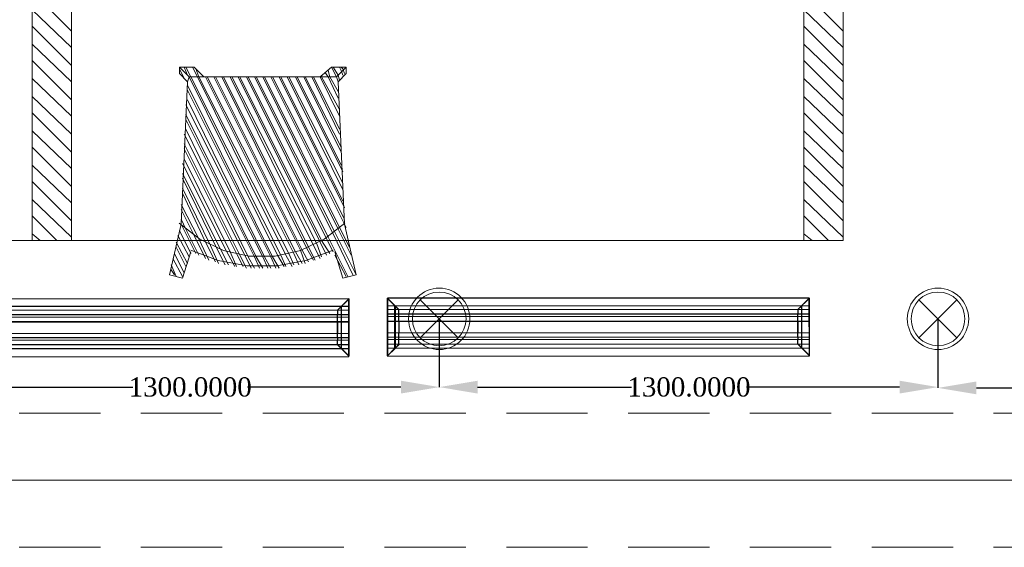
# Model space of a CAD drawing. Header units: inches. Extents: x -78787 to 29484, y -9517 to 23232.
# Tile 171 of 256: x 4412 to 6979, y -532 to 844. Entities that reach past the tile are written whole.
import ezdxf
from ezdxf.enums import TextEntityAlignment as Align

# ---------------------------------------------------------------- set-up
doc = ezdxf.new("R2010")
doc.units = ezdxf.units.IN
doc.header["$MEASUREMENT"] = 0
doc.linetypes.add('Dot & Dashed', pattern=[670.277762, 317.5, -176.388889, 0, -176.388874])
doc.linetypes.add('Hidden', pattern=[317.5, 211.666667, -105.833333])
for name, color, linetype in [('- განათება', 7, 'Continuous'), ('- მექანიკური ნაწილი', 7, 'Continuous'), ('Edges', 7, 'Continuous'), ('Structural - Bearing', 7, 'Continuous'), ('Structural - Grid', 7, 'Continuous')]:
    doc.layers.add(name, color=color, linetype=linetype)
for name, color, linetype, lineweight, true_color in [('New_2D Drafting - General_Pen_No__161', 7, 'Continuous', 13, 0x6a6a6a), ('New_Interior - Lamp_Pen_No__77', 7, 'Continuous', 20, 0xffeb28), ('Structural - Bearing_Pen_No__102', 7, 'Continuous', 13, 0xcccccc), ('Structural - Grid_Pen_No__81', 7, 'Continuous', 20, 0x6a6a6a)]:
    doc.layers.add(name, color=color, linetype=linetype, lineweight=lineweight, true_color=true_color)
doc.styles.add('GENERATED_STYLE_2', font='txt')
doc.styles.get("Standard").update_dxf_attribs({"font": 'arial.ttf'})
doc.dimstyles.get("Standard").update_dxf_attribs({"dimtxt": 0.18, "dimasz": 0.18, "dimexe": 0.18, "dimexo": 0.0625, "dimgap": 0.09, "dimtad": 0, "dimtih": 1, "dimtoh": 1, "dimdec": 4, "dimzin": 0, "dimdsep": 46, "dimtxsty": 'Standard', "dimcen": 0.09, "dimadec": 0, "dimazin": 0, "dimtfac": 1, "dimtdec": 4, "dimtofl": 0, "dimtmove": 0, "dimatfit": 3, "dimfxl": 1, "dimtolj": 1, "dimtzin": 0, "dimarcsym": 0})

# ---------------------------------------------------------------- blocks, each defined once
blk = doc.blocks.new('Standard grid marker')
at = {"layer": 'Structural - Grid_Pen_No__81', "color": 251, "linetype": 'Continuous', "lineweight": 20, "true_color": 0x6a6a6a}
blk.add_line((1000, 0), (51328.1, 0), dxfattribs=at)
at = {"layer": 'Structural - Grid_Pen_No__81', "color": 251, "lineweight": 20, "true_color": 0x6a6a6a, "style": 'GENERATED_STYLE_2'}
for tag, p in [('AC_MarkerText_1_0', (-100, -144)), ('AC_MarkerText_1_1', (52428.1, -144))]:
    blk.add_attdef(tag, text='', height=100, rotation=180, dxfattribs=at).set_placement(p, align=Align.TOP_CENTER)
blk = doc.blocks.new('Beam_11', base_point=(-47008.8, 20663))
at = {"layer": 'Structural - Bearing_Pen_No__102', "color": 254, "linetype": 'Hidden', "lineweight": 13, "true_color": 0xcccccc}
for p, q in [((-22833.8, 20838), (-17183.8, 20838)), ((-22833.8, 20488), (-17183.8, 20488))]:
    blk.add_line(p, q, dxfattribs=at)
at = {"layer": 'Structural - Bearing_Pen_No__102', "color": 254, "linetype": 'Dot & Dashed', "lineweight": 13, "true_color": 0xcccccc}
blk.add_line((-47008.8, 20663), (991.2, 20663), dxfattribs=at)
blk = doc.blocks.new('lineardiffplan')
blk.add_lwpolyline([(393.1, 274.9), (1492.8, 274.9), (1492.8, 124.4), (393.1, 124.4)], close=True)
at = {"layer": 'Edges'}
for p, q in [((392.8, 274.9), (392.8, 274.6)), ((393.1, 274.9), (392.8, 274.9)), ((422.8, 244.9), (392.8, 274.9)), ((392.8, 274.6), (392.9, 274.5)), ((392.9, 125.2), (392.9, 274.5)), ((412.4, 255), (392.9, 274.5)), ((393.1, 274.9), (393.2, 274.8)), ((393.2, 274.8), (412.7, 255.3)), ((1462.8, 244.9), (1492.8, 274.9)), ((1472.9, 255.3), (1492.4, 274.8)), ((1473.2, 254.9), (1492.8, 274.5)), ((1492.4, 274.8), (1492.5, 274.9)), ((1492.8, 274.9), (1492.5, 274.9)), ((1492.8, 274.5), (1492.8, 274.9)), ((1492.8, 274.5), (1492.8, 274.5)), ((1492.8, 125.4), (1492.8, 274.5)), ((1492.8, 255.3), (392.9, 255.3)), ((392.9, 254.9), (1492.8, 254.9)), ((392.9, 244.9), (1492.8, 244.9)), ((392.9, 233.2), (1492.8, 233.2)), ((392.9, 233), (1492.8, 233)), ((412.4, 144.7), (412.4, 255)), ((412.8, 254.6), (412.4, 255)), ((412.7, 255.3), (413.1, 254.9)), ((412.8, 145.1), (412.8, 254.6)), ((412.8, 254.6), (422.8, 244.6)), ((413.1, 254.9), (423.1, 244.9)), ((422.8, 244.6), (422.8, 244.9)), ((422.8, 244.9), (423.1, 244.9)), ((422.8, 244.6), (422.8, 244.6)), ((422.8, 244.6), (422.8, 233.2)), ((422.8, 233), (422.8, 233.2)), ((422.8, 226.8), (422.8, 233)), ((423.1, 244.9), (423.1, 244.9)), ((1472.5, 254.9), (1462.5, 244.9)), ((1462.5, 244.9), (1462.5, 244.9)), ((1462.5, 244.9), (1462.8, 244.9)), ((1462.8, 244.9), (1462.9, 244.6)), ((1462.8, 244.5), (1462.9, 244.6)), ((1462.8, 233.2), (1462.8, 244.5)), ((1462.8, 233), (1462.8, 233.2)), ((1462.8, 226.8), (1462.8, 233)), ((1462.9, 244.6), (1472.8, 254.5)), ((1472.9, 255.3), (1472.5, 254.9)), ((1472.8, 254.5), (1473.2, 254.9)), ((1472.8, 254.5), (1472.8, 145.3)), ((1473.2, 144.9), (1473.2, 254.9)), ((392.9, 226.8), (1492.8, 226.8)), ((392.9, 226.5), (1492.8, 226.5)), ((392.9, 214.9), (1492.8, 214.9)), ((1492.8, 214.8), (392.9, 214.8)), ((422.4, 214.9), (422.3, 214.9)), ((422.8, 214.9), (422.4, 214.9)), ((422.8, 226.5), (422.8, 226.8)), ((422.8, 214.9), (422.8, 226.5)), ((422.8, 184.9), (422.8, 214.9)), ((423.2, 214.9), (422.8, 214.9)), ((423.2, 214.8), (422.8, 214.9)), ((423.2, 214.8), (423.2, 214.9)), ((423.2, 214.8), (423.2, 184.9)), ((1462.8, 214.9), (1462.4, 214.9)), ((1462.4, 214.9), (1462.4, 214.8)), ((1462.8, 214.9), (1462.4, 214.8)), ((1462.4, 184.9), (1462.4, 214.8)), ((1462.8, 226.5), (1462.8, 226.8)), ((1462.8, 214.9), (1462.8, 226.5)), ((1462.8, 214.9), (1462.8, 184.9)), ((1462.8, 214.9), (1463.2, 214.9)), ((1463.2, 214.9), (1463.3, 214.9)), ((1492.8, 184.9), (392.9, 184.9)), ((422.4, 184.9), (422.3, 184.9)), ((422.8, 184.9), (422.4, 184.9)), ((422.8, 184.9), (423.2, 184.9)), ((422.8, 173.2), (422.8, 184.9)), ((1462.4, 184.9), (1462.8, 184.9)), ((1462.8, 173.2), (1462.8, 184.9)), ((1463.2, 184.9), (1462.8, 184.9)), ((1463.2, 184.9), (1463.3, 184.9)), ((392.8, 124.9), (422.8, 154.9)), ((392.9, 173.2), (1492.8, 173.2)), ((392.9, 173), (1492.8, 173)), ((392.9, 166.8), (1492.8, 166.8)), ((392.9, 166.5), (1492.8, 166.5)), ((392.9, 154.9), (1492.8, 154.9)), ((412.8, 145.1), (422.8, 155.1)), ((423.1, 154.8), (413.1, 144.9)), ((422.8, 173), (422.8, 173.2)), ((422.8, 173), (422.8, 166.8)), ((422.8, 166.5), (422.8, 166.8)), ((422.8, 155.1), (422.8, 166.5)), ((422.8, 154.9), (422.8, 155.1)), ((422.8, 155.1), (422.8, 155.1)), ((423.1, 154.8), (422.8, 154.9)), ((423.1, 154.8), (423.1, 154.9)), ((1462.5, 154.8), (1462.4, 154.9)), ((1462.8, 154.9), (1462.5, 154.8)), ((1462.5, 154.8), (1472.4, 144.9)), ((1462.8, 173), (1462.8, 173.2)), ((1462.8, 166.8), (1462.8, 173)), ((1462.8, 166.5), (1462.8, 166.8)), ((1462.8, 155.3), (1462.8, 166.5)), ((1462.9, 155.2), (1462.8, 155.3)), ((1462.9, 155.2), (1462.8, 154.9)), ((1462.8, 154.9), (1492.8, 124.9)), ((1472.8, 145.3), (1462.9, 155.2)), ((1492.8, 144.9), (392.9, 144.9)), ((392.9, 125.2), (412.4, 144.7)), ((392.9, 144.5), (1492.8, 144.5)), ((412.7, 144.5), (393.2, 124.9)), ((412.8, 145.1), (412.4, 144.7)), ((412.7, 144.5), (413.1, 144.9)), ((1472.4, 144.9), (1472.8, 144.5)), ((1473.2, 144.9), (1472.8, 145.3)), ((1472.8, 144.5), (1492.4, 124.9)), ((1473.2, 144.9), (1492.8, 125.4)), ((392.9, 125.2), (392.8, 125.1)), ((392.8, 125.1), (392.8, 124.9)), ((392.8, 124.9), (393.1, 124.9)), ((393.2, 124.9), (393.1, 124.9)), ((1492.4, 124.9), (1492.8, 124.9)), ((1492.4, 124.9), (1492.4, 124.9)), ((1492.8, 125.3), (1492.8, 125.4)), ((1492.8, 124.9), (1492.8, 125.3))]:
    blk.add_line(p, q, dxfattribs=at)
blk = doc.blocks.new('Recessed Spot')
at = {"layer": 'New_Interior - Lamp_Pen_No__77', "color": 2, "linetype": 'Continuous', "lineweight": 20, "true_color": 0xffeb28}
for q in [(-49.5, 49.5), (49.5, 49.5), (-49.5, -49.5), (49.5, -49.5)]:
    blk.add_line((0, 0), q, dxfattribs=at)
at = {"layer": 'New_Interior - Lamp_Pen_No__77', "color": 2, "linetype": 'Continuous', "lineweight": 20, "true_color": 0xffeb28, "flags": 128}
blk.add_lwpolyline([(80, 0, 1), (-80, 0, 1)], format="xyb", close=True, dxfattribs=at)
at = {"layer": 'New_Interior - Lamp_Pen_No__77', "color": 2, "linetype": 'Continuous', "lineweight": 20, "true_color": 0xffeb28}
blk.add_circle((0, 0), 70, dxfattribs=at)
blk = doc.blocks.new('*D968')
at = {"layer": '- განათება', "color": 0, "lineweight": -2, "transparency": 16777216}
for p, q in [((4205.9, 63.9), (4205.9, -114.2)), ((5505.9, 63.9), (5505.9, -114.2)), ((4305.9, -114), (4707.2, -114)), ((5405.9, -114), (5006.4, -114))]:
    blk.add_line(p, q, dxfattribs=at)
at = {"layer": '- განათება', "color": 0, "transparency": 16777216}
for points in [[(4305.9, -97.3), (4305.9, -130.7), (4205.9, -114)], [(5405.9, -97.3), (5405.9, -130.7), (5505.9, -114)]]:
    blk.add_solid(points, dxfattribs=at)
at = {"layer": 'Defpoints', "color": 0, "transparency": 16777216}
for p in [(4205.9, 64), (5505.9, 64), (5505.9, -114)]:
    blk.add_point(p, dxfattribs=at)
at = {"layer": '- განათება', "color": 0, "transparency": 16777216, "insert": (4856.8, -114), "char_height": 50, "attachment_point": 5}
blk.add_mtext('\\A1;{\\fSylfaen|b0|i0|c0|p18;1300.0000}', dxfattribs=at)
blk = doc.blocks.new('*D969')
at = {"layer": '- განათება', "color": 0, "lineweight": -2, "transparency": 16777216}
for p, q in [((5505.9, 63.9), (5505.9, -114.2)), ((6805.9, 63.9), (6805.9, -114.2)), ((5605.9, -114), (6007.2, -114)), ((6705.9, -114), (6306.4, -114))]:
    blk.add_line(p, q, dxfattribs=at)
at = {"layer": '- განათება', "color": 0, "transparency": 16777216}
for points in [[(5605.9, -97.3), (5605.9, -130.7), (5505.9, -114)], [(6705.9, -97.3), (6705.9, -130.7), (6805.9, -114)]]:
    blk.add_solid(points, dxfattribs=at)
at = {"layer": 'Defpoints', "color": 0, "transparency": 16777216}
for p in [(5505.9, 64), (6805.9, 64), (6805.9, -114)]:
    blk.add_point(p, dxfattribs=at)
at = {"layer": '- განათება', "color": 0, "transparency": 16777216, "insert": (6156.8, -114), "char_height": 50, "attachment_point": 5}
blk.add_mtext('\\A1;{\\fSylfaen|b0|i0|c0|p18;1300.0000}', dxfattribs=at)
blk = doc.blocks.new('*D970')
at = {"layer": '- განათება', "color": 0, "lineweight": -2, "transparency": 16777216}
for p, q in [((6805.9, 63.9), (6805.9, -116.2)), ((7805.9, 63.9), (7805.9, -116.2)), ((6905.9, -116), (7255.9, -116)), ((7705.9, -116), (7555.1, -116))]:
    blk.add_line(p, q, dxfattribs=at)
at = {"layer": '- განათება', "color": 0, "transparency": 16777216}
for points in [[(6905.9, -99.3), (6905.9, -132.7), (6805.9, -116)], [(7705.9, -99.3), (7705.9, -132.7), (7805.9, -116)]]:
    blk.add_solid(points, dxfattribs=at)
at = {"layer": 'Defpoints', "color": 0, "transparency": 16777216}
for p in [(6805.9, 64), (7805.9, 64), (7805.9, -116)]:
    blk.add_point(p, dxfattribs=at)
at = {"layer": '- განათება', "color": 0, "transparency": 16777216, "insert": (7405.5, -116), "char_height": 50, "attachment_point": 5}
blk.add_mtext('\\A1;{\\fSylfaen|b0|i0|c0|p18;1000.0000}', dxfattribs=at)

msp = doc.modelspace()

# ---------------------------------------------------------------- linework, layer by layer
at = {"layer": '- განათება', "color": 8, "linetype": 'Continuous', "lineweight": 15, "flags": 128}
msp.add_lwpolyline([(6558.95317, 268.35514), (-1594.98528, 268.35514), (-1594.98528, 2468.35514), (6558.95317, 2468.35514)], close=True, dxfattribs=at)
at = {"layer": 'New_2D Drafting - General_Pen_No__161', "color": 251, "linetype": 'Continuous', "lineweight": 13, "true_color": 0x6a6a6a}
for points in [[(4444.80252, 2468.35514), (4444.80252, 268.35514)], [(4444.80252, 2468.35514), (4444.80252, 268.35514)], [(4547.11241, 268.35514), (4547.11241, 2468.35514)], [(4547.11241, 268.35514), (4547.11241, 2468.35514)], [(6456.64328, 2468.35514), (6456.64328, 268.35514)], [(6456.64328, 2468.35514), (6456.64328, 268.35514)], [(6558.95317, 268.35514), (6558.95317, 2468.35514)], [(6558.95317, 268.35514), (6558.95317, 2468.35514)], [(4444.80252, 916.42158), (4547.11241, 814.05978)], [(4444.80252, 916.42158), (4547.11241, 814.05978)], [(6456.64328, 916.42158), (6558.95317, 814.05978)], [(6456.64328, 916.42158), (6558.95317, 814.05978)], [(4444.80252, 869.4971), (4547.11241, 771.44364)], [(4444.80252, 869.4971), (4547.11241, 771.44364)], [(6456.64328, 869.4971), (6558.95317, 771.44364)], [(6456.64328, 869.4971), (6558.95317, 771.44364)], [(4444.80252, 826.88096), (4547.11241, 724.57107)], [(4444.80252, 826.88096), (4547.11241, 724.57107)], [(6456.64328, 826.88096), (6558.95317, 724.57107)], [(6456.64328, 826.88096), (6558.95317, 724.57107)], [(4444.80252, 779.95649), (4547.11241, 681.90302)], [(4444.80252, 779.95649), (4547.11241, 681.90302)], [(6456.64328, 779.95649), (6558.95317, 681.90302)], [(6456.64328, 779.95649), (6558.95317, 681.90302)], [(4444.80252, 737.34034), (4547.11241, 635.03046)], [(4444.80252, 737.34034), (4547.11241, 635.03046)], [(4828.50353, 703.23705), (4828.50353, 720.26274)], [(4828.50353, 720.26274), (4866.91516, 720.26274)], [(4828.50353, 720.26274), (4854.09398, 694.7242)], [(4841.32471, 720.26274), (4849.83756, 698.98062)], [(4845.58113, 720.26274), (4858.3504, 694.7242)], [(4862.65873, 720.26274), (4875.42801, 694.7242)], [(4866.91516, 720.26274), (4892.4537, 694.7242)], [(5225.02572, 720.26274), (5195.17885, 694.7242)], [(5225.02572, 720.26274), (5237.8469, 694.7242)], [(5263.38544, 720.26274), (5225.02572, 720.26274)], [(5229.28215, 720.26274), (5242.10332, 698.98062)], [(5263.38544, 720.26274), (5237.8469, 694.7242)], [(5246.35975, 720.26274), (5250.61617, 711.74989)], [(5250.61617, 720.26274), (5254.87259, 716.00632)], [(5263.38544, 703.23705), (5263.38544, 720.26274)], [(6456.64328, 737.34034), (6558.95317, 635.03046)], [(6456.64328, 737.34034), (6558.95317, 635.03046)], [(4828.50353, 716.00632), (4841.32471, 690.41587)], [(4849.83756, 681.90302), (4828.50353, 703.23705)], [(4849.83756, 698.98062), (4854.09398, 694.7242)], [(4854.09398, 694.7242), (4849.83756, 681.90302)], [(4854.09398, 694.7242), (5084.35611, 229.99542)], [(4892.4537, 694.7242), (4854.09398, 694.7242)], [(5092.86896, 229.99542), (4858.3504, 694.7242)], [(4871.17158, 716.00632), (4879.68443, 694.7242)], [(5105.63823, 229.99542), (4875.42801, 694.7242)], [(5114.20299, 234.25184), (4879.68443, 694.7242)], [(5195.17885, 694.7242), (4892.4537, 694.7242)], [(4896.76203, 694.7242), (5126.97226, 234.25184)], [(4901.01845, 694.7242), (5131.22868, 238.50827)], [(4918.04415, 694.7242), (5144.04986, 242.76469)], [(4922.30057, 694.7242), (5148.30628, 242.76469)], [(4939.37817, 694.7242), (5161.07555, 247.02111)], [(4943.6346, 694.7242), (5165.33198, 251.27754)], [(4960.7122, 694.7242), (5178.15315, 255.53396)], [(4964.96862, 694.7242), (5186.666, 259.84229)], [(4981.99432, 694.7242), (5195.17885, 264.09871)], [(4986.30265, 694.7242), (5199.43527, 268.35514)], [(5003.32834, 694.7242), (5212.25645, 272.61156)], [(5007.58477, 694.7242), (5216.51287, 276.86798)], [(5024.66237, 694.7242), (5229.28215, 285.38083)], [(5028.91879, 694.7242), (5233.53857, 289.63726)], [(5045.94449, 694.7242), (5242.10332, 298.20201)], [(5050.25282, 694.7242), (5246.35975, 302.45843)], [(5067.27851, 694.7242), (5259.12902, 310.97128)], [(5071.53494, 694.7242), (5259.12902, 323.79246)], [(5088.61254, 694.7242), (5259.12902, 353.63933)], [(5092.86896, 694.7242), (5254.87259, 370.66503)], [(5109.89466, 694.7242), (5254.87259, 400.5119)], [(5114.20299, 694.7242), (5254.87259, 417.5895)], [(5131.22868, 694.7242), (5254.87259, 447.43637)], [(5135.4851, 694.7242), (5250.61617, 464.46207)], [(5152.56271, 694.7242), (5250.61617, 498.56536)], [(5156.81913, 694.7242), (5250.61617, 511.38654)], [(5173.89673, 694.7242), (5246.35975, 545.48984)], [(5178.15315, 694.7242), (5246.35975, 558.25911)], [(5195.17885, 694.7242), (5246.35975, 592.3624)], [(5237.8469, 694.7242), (5195.17885, 694.7242)], [(5199.43527, 698.98062), (5199.43527, 694.7242)], [(5199.43527, 694.7242), (5246.35975, 609.44001)], [(5208.00003, 707.49347), (5216.51287, 694.7242)], [(5216.51287, 711.74989), (5220.7693, 694.7242)], [(5216.51287, 694.7242), (5242.10332, 639.28688)], [(5220.7693, 694.7242), (5242.10332, 656.31257)], [(5237.8469, 694.7242), (5242.10332, 681.90302)], [(5242.10332, 681.90302), (5237.8469, 694.7242)], [(5242.10332, 681.90302), (5263.38544, 703.23705)], [(5242.10332, 698.98062), (5246.35975, 686.15945)], [(5250.61617, 711.74989), (5254.87259, 698.98062)], [(5254.87259, 716.00632), (5259.12902, 703.23705)], [(4444.80252, 690.41587), (4547.11241, 592.3624)], [(4444.80252, 690.41587), (4547.11241, 592.3624)], [(4849.83756, 681.90302), (4832.81186, 310.97128)], [(5071.53494, 225.68709), (4849.83756, 673.39018)], [(5242.10332, 681.90302), (5259.12902, 310.97128)], [(6456.64328, 690.41587), (6558.95317, 592.3624)], [(6456.64328, 690.41587), (6558.95317, 592.3624)], [(4444.80252, 643.5433), (4547.11241, 545.48984)], [(4444.80252, 643.5433), (4547.11241, 545.48984)], [(4849.83756, 660.569), (5067.27851, 225.68709)], [(6456.64328, 643.5433), (6558.95317, 545.48984)], [(6456.64328, 643.5433), (6558.95317, 545.48984)], [(4845.58113, 622.20928), (5045.94449, 225.68709)], [(4849.83756, 635.03046), (5050.25282, 225.68709)], [(4444.80252, 600.92716), (4547.11241, 498.56536)], [(4444.80252, 600.92716), (4547.11241, 498.56536)], [(4845.58113, 596.61883), (5028.91879, 225.68709)], [(6456.64328, 600.92716), (6558.95317, 498.56536)], [(6456.64328, 600.92716), (6558.95317, 498.56536)], [(4845.58113, 583.84956), (5024.66237, 225.68709)], [(4444.80252, 554.00268), (4547.11241, 455.94922)], [(4444.80252, 554.00268), (4547.11241, 455.94922)], [(4841.32471, 545.48984), (4999.07192, 229.99542)], [(4845.58113, 558.25911), (5007.58477, 225.68709)], [(6456.64328, 554.00268), (6558.95317, 455.94922)], [(6456.64328, 554.00268), (6558.95317, 455.94922)], [(4841.32471, 519.89939), (4986.30265, 229.99542)], [(4444.80252, 511.38654), (4547.11241, 409.02475)], [(4444.80252, 511.38654), (4547.11241, 409.02475)], [(4841.32471, 507.07821), (4977.73789, 234.25184)], [(6456.64328, 511.38654), (6558.95317, 409.02475)], [(6456.64328, 511.38654), (6558.95317, 409.02475)], [(4444.80252, 464.46207), (4547.11241, 366.4086)], [(4444.80252, 464.46207), (4547.11241, 366.4086)], [(4837.06829, 468.71849), (4952.14745, 238.50827)], [(4841.32471, 481.53967), (4960.7122, 238.50827)], [(6456.64328, 464.46207), (6558.95317, 366.4086)], [(6456.64328, 464.46207), (6558.95317, 366.4086)], [(4837.06829, 443.12804), (4935.12175, 247.02111)], [(4444.80252, 421.84592), (4547.11241, 319.48413)], [(4444.80252, 421.84592), (4547.11241, 319.48413)], [(4837.06829, 430.35877), (4926.6089, 247.02111)], [(6456.64328, 421.84592), (6558.95317, 319.48413)], [(6456.64328, 421.84592), (6558.95317, 319.48413)], [(4837.06829, 404.76832), (4909.5313, 255.53396)], [(4837.06829, 391.99905), (4896.76203, 264.09871)], [(4444.80252, 374.92145), (4547.11241, 276.86798)], [(4444.80252, 374.92145), (4547.11241, 276.86798)], [(4832.81186, 362.15218), (4879.68443, 272.61156)], [(6456.64328, 374.92145), (6558.95317, 276.86798)], [(6456.64328, 374.92145), (6558.95317, 276.86798)], [(4832.81186, 349.331), (4866.91516, 281.12441)], [(4444.80252, 332.30531), (4508.75269, 268.35514)], [(4444.80252, 332.30531), (4508.75269, 268.35514)], [(4832.81186, 310.97128), (4802.96499, 178.81452)], [(4828.08827, 313.41094), (4881.81264, 271.57341)], [(4832.81186, 323.79246), (4845.58113, 298.20201)], [(4832.81186, 310.97128), (4871.17158, 234.25184)], [(5205.87182, 271.57341), (5259.54428, 313.41094)], [(5259.12902, 310.97128), (5263.38544, 302.45843)], [(5259.12902, 310.97128), (5288.97589, 178.81452)], [(6456.64328, 332.30531), (6520.59345, 268.35514)], [(6456.64328, 332.30531), (6520.59345, 268.35514)], [(4444.80252, 285.38083), (4466.13654, 268.35514)], [(4444.80252, 285.38083), (4466.13654, 268.35514)], [(4828.50353, 293.94559), (4858.3504, 234.25184)], [(4845.58113, 298.20201), (4879.68443, 229.99542)], [(5229.28215, 285.38083), (5280.46304, 178.81452)], [(5233.53857, 289.63726), (5288.97589, 178.81452)], [(5242.10332, 298.20201), (5276.20662, 229.99542)], [(5246.35975, 302.45843), (5271.9502, 251.27754)], [(6456.64328, 285.38083), (6477.97731, 268.35514)], [(6456.64328, 285.38083), (6477.97731, 268.35514)], [(4444.80252, 268.35514), (4547.11241, 268.35514)], [(4444.80252, 268.35514), (4547.11241, 268.35514)], [(4819.99068, 264.09871), (4849.83756, 208.66139)], [(4824.24711, 281.12441), (4854.09398, 225.68709)], [(4866.91516, 281.12441), (4896.76203, 221.43066)], [(4879.68443, 272.61156), (4905.27488, 217.17424)], [(4881.81264, 271.57341), (4943.37506, 242.50515)], [(4896.76203, 264.09871), (4922.30057, 212.91782)], [(5144.3094, 242.50515), (5205.87182, 271.57341)], [(5186.666, 259.84229), (5199.43527, 225.68709)], [(5195.17885, 264.09871), (5212.25645, 229.99542)], [(5199.43527, 268.35514), (5220.7693, 234.25184)], [(5212.25645, 272.61156), (5229.28215, 238.50827)], [(5216.51287, 276.86798), (5267.69377, 174.5581)], [(6456.64328, 268.35514), (6558.95317, 268.35514)], [(6456.64328, 268.35514), (6558.95317, 268.35514)], [(4815.73426, 234.25184), (4841.32471, 183.07094)], [(4819.99068, 251.27754), (4845.58113, 200.14855)], [(4837.06829, 170.30167), (4858.3504, 238.50827)], [(4858.19468, 243.38758), (4929.87908, 215.87655)], [(4909.5313, 255.53396), (4930.86533, 208.66139)], [(4926.6089, 247.02111), (4947.89102, 204.40497)], [(4935.12175, 247.02111), (4956.45578, 204.40497)], [(4943.37506, 242.50515), (5009.81679, 227.60767)], [(4952.14745, 238.50827), (4973.48147, 200.14855)], [(4960.7122, 238.50827), (4977.73789, 200.14855)], [(4977.73789, 234.25184), (4994.8155, 200.14855)], [(5077.86766, 227.60767), (5144.3094, 242.50515)], [(5126.97226, 204.40497), (5114.20299, 234.25184)], [(5126.97226, 234.25184), (5139.74153, 204.40497)], [(5131.22868, 238.50827), (5148.30628, 208.66139)], [(5144.04986, 242.76469), (5156.81913, 208.66139)], [(5148.30628, 242.76469), (5165.33198, 212.91782)], [(5157.75347, 215.87655), (5229.48978, 243.38758)], [(5161.07555, 247.02111), (5178.15315, 217.17424)], [(5165.33198, 251.27754), (5182.40958, 217.17424)], [(5178.15315, 255.53396), (5195.17885, 221.43066)], [(5254.87259, 170.30167), (5233.53857, 238.50827)], [(4811.47784, 221.43066), (4837.06829, 174.5581)], [(4929.87908, 215.87655), (5005.40465, 201.9134)], [(4986.30265, 229.99542), (5003.32834, 195.84021)], [(4999.07192, 229.99542), (5016.09761, 195.84021)], [(5007.58477, 225.68709), (5024.66237, 195.84021)], [(5009.81679, 227.60767), (5077.86766, 227.60767)], [(5024.66237, 225.68709), (5037.43164, 195.84021)], [(5028.91879, 225.68709), (5045.94449, 195.84021)], [(5045.94449, 225.68709), (5058.76566, 195.84021)], [(5050.25282, 225.68709), (5067.27851, 195.84021)], [(5067.27851, 225.68709), (5080.09969, 195.84021)], [(5088.61254, 195.84021), (5071.53494, 225.68709)], [(5082.2279, 201.9134), (5157.75347, 215.87655)], [(5084.35611, 229.99542), (5101.38181, 200.14855)], [(5105.63823, 200.14855), (5092.86896, 229.99542)], [(5122.71583, 200.14855), (5105.63823, 229.99542)], [(5233.53857, 229.99542), (5263.38544, 174.5581)], [(4807.22141, 204.40497), (4819.99068, 174.5581)], [(4807.22141, 191.58379), (4815.73426, 178.81452)], [(5005.40465, 201.9134), (5082.2279, 201.9134)], [(4802.96499, 178.81452), (4837.06829, 170.30167)], [(5288.97589, 178.81452), (5254.87259, 170.30167)]]:
    msp.add_lwpolyline(points, dxfattribs=at)

# ---------------------------------------------------------------- block references
at = {"layer": '- განათება', "color": 2, "linetype": 'Continuous', "lineweight": 20, "true_color": 0xffeb28, "zscale": 1000}
for p in [(5505.93152, 63.9634), (6805.93152, 63.9634)]:
    msp.add_blockref('Recessed Spot', p, dxfattribs=at)
at = {"layer": '- მექანიკური ნაწილი', "xscale": -1, "rotation": 0.04479712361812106}
for p in [(5663.84265, -158.02101), (6863.87537, -156.25702)]:
    msp.add_blockref('lineardiffplan', p, dxfattribs=at)
at = {"layer": 'Structural - Bearing', "color": 254, "lineweight": 13, "true_color": 0xcccccc}
msp.add_blockref('Beam_11', (-21669.06848, -356.64486), dxfattribs=at)
at = {"layer": 'Structural - Grid', "color": 8, "linetype": 'Continuous', "lineweight": 15, "zscale": 1000, "rotation": 180}
msp.add_blockref('Standard grid marker', (29284.00379, -356.64486), dxfattribs=at)

# ---------------------------------------------------------------- dimensions: what is measured, and where the dimension line sits
at = {"layer": '- განათება', "color": 1}
for base, p1, p2, picture, middle in [((5505.93152, -114), (4205.93152, 63.9634), (5505.93152, 63.9634), '*D968', (4856.80359, -114)), ((6805.93152, -114), (5505.93152, 63.9634), (6805.93152, 63.9634), '*D969', (6156.80359, -114)), ((7805.93152, -116), (6805.93152, 63.9634), (7805.93152, 63.9634), '*D970', (7405.5, -116))]:
    dim = msp.add_linear_dim(base=base, p1=p1, p2=p2, text='{\\fSylfaen|b0|i0|c0|p18;<>}', dimstyle='Standard', override={"dimtxt": 50, "dimasz": 100}, dxfattribs=at)
    dim.commit()
    dim.dimension.update_dxf_attribs({"geometry": picture, "text_midpoint": middle, "dimtype": 160})

doc.saveas('drawing.dxf')
